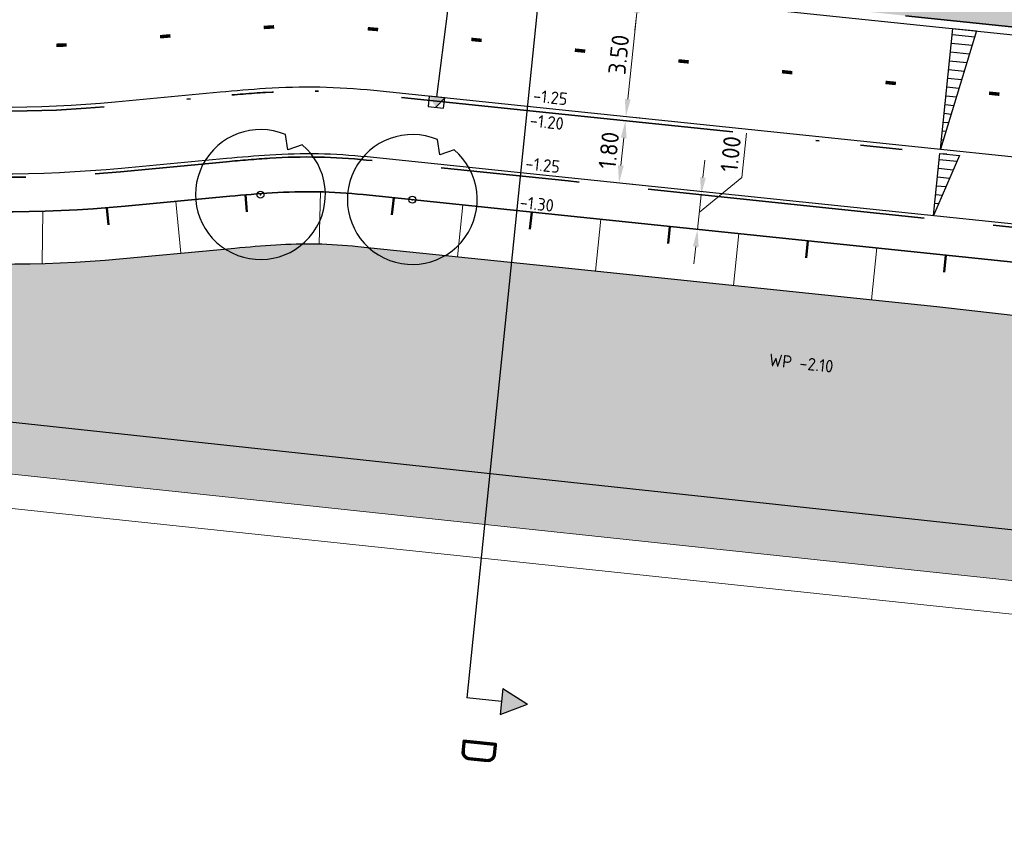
# Model space of a CAD drawing. Header units: metres. Extents: x -1 to 222837, y -2 to 853657.
# Tile 158 of 256: x 111021 to 111049, y 426785 to 426808. Entities that reach past the tile are written whole.
import ezdxf
from ezdxf.enums import TextEntityAlignment as Align

# ---------------------------------------------------------------- set-up
doc = ezdxf.new("R2010")
doc.units = ezdxf.units.M
doc.header["$XCLIPFRAME"] = 0
for name, pattern in [('RI-HWA_KOLKAANSLUITING', [4.3, 2.5, -1.8]), ('VH-AMSTELBAND', [30, 16, -4, 0, -2, 2, -2, 0, -4]), ('VH-OPSLUITBAND_100X200', [16, 8, -2, 4, -2]), ('VH-TROTTOIRBAND_130-150', [15, 5, -2, 2, -2, 2, -2])]:
    doc.linetypes.add(name, pattern=pattern)
doc.layers.add('A- Bestaand water', color=7, linetype='Continuous', true_color=0x5cadff)
for name, color, linetype in [('A-Maatvoering', 30, 'Continuous'), ('N-ONTWERP', 1, 'Continuous'), ('X-REF', 7, 'Continuous')]:
    doc.layers.add(name, color=color, linetype=linetype)
for name, color, linetype, lineweight in [('A-TXT-T25 @ 0.2', 7, 'Continuous', 25), ('B-ALG', 8, 'Continuous', 5), ('B-GRS-WERKGRENS', 4, 'WERKGRENS', 25), ('B-WE-IE-TERREINAFSCHEIDING_KUNSTMATIG_HEKWERK-G', 22, 'IE-TERREINAFSCHEIDING-KUNSTMATIG', 13), ('N-GRN-BOOM', 70, 'Continuous', 25), ('N-GRN-BOOM @ 1', 70, 'Continuous', 25), ('N-WE-GR-BOS-A', 42, 'Continuous', 18), ('N-WE-GW-BERM-G', 90, 'Continuous', 35), ('N-WE-GW-TALUDARCERING_KORT-G', 90, 'Continuous', 50), ('N-WE-GW-TALUDARCERING_LANG-G', 90, 'Continuous', 18), ('N-WE-RI-HWA_KOLK-S', 150, 'Continuous', 25), ('N-WE-VH-KANTOPSLUITING_OPSLUITBAND_100X200-G VOETPAD', 150, 'VH-OPSLUITBAND_100X200', 35), ('N-WE-VH-KANTOPSLUITING_RWSBAND-G', 210, 'VH-TROTTOIRBAND_130-150', 35), ('N-WE-VH-KANTOPSLUITING_VOORKANT OB 100X200', 7, 'Continuous', 25), ('N-WE-VH-KANTOPSLUITING_VOORKANT RIJWIELPADBAND', 7, 'Continuous', 25), ('N-WE-VH-KANTOPSLUITING_VOORKANT RWS-BAND', 7, 'Continuous', 25), ('N-WE-VH-Trottoirband 150x170', 60, 'VH-AMSTELBAND', 35), ('N-WTR-DAMWAND', 140, 'DAMWAND', 25), ('SLD-n-wm_wegmarkering', 7, 'Continuous', 25), ('X-XX-AL-HOOGTELABEL-T25', 7, 'Continuous', 25)]:
    doc.layers.add(name, color=color, linetype=linetype, lineweight=lineweight)
doc.layers.add('N-WE-RI-HWA_KOLKAANSLUITING-G', color=7, linetype='RI-HWA_KOLKAANSLUITING', lineweight=25, true_color=0x0078f0)
doc.styles.add('NLCS-ISO-ANNOTATIEF-T25', font='NLCS-ISO.ttf', dxfattribs={"height": 2.5})
doc.styles.add('NLCS-ISO-M1000-T25', font='NLCS-ISO.ttf')
doc.styles.add('RPS_50', font='isocp.shx', dxfattribs={"height": 5})
doc.linetypes.add('DAMWAND', pattern='A,2.2,-1,[132,ltypeshp.shx,S=0.5,R=0,X=-1,Y=0],3.2', length=6.4)
doc.linetypes.add('IE-TERREINAFSCHEIDING-KUNSTMATIG', pattern='A,4,[82,NLCS.shx,S=0.75,R=90,X=0,Y=0],4,-2', length=10)
doc.linetypes.add('WERKGRENS', pattern='A,2.5,-1,[133,ltypeshp.shx,S=1,R=0,X=-1,Y=0],-1,2.5', length=7)
doc.dimstyles.new('NLCS-ANNOTATIEF-T25-PIJL', dxfattribs={"dimtxt": 2.5, "dimasz": 2.5, "dimexe": 2, "dimexo": 2, "dimgap": 0.7, "dimtad": 1, "dimzin": 0, "dimdsep": 46, "dimtxsty": 'NLCS-ISO-ANNOTATIEF-T25', "dimcen": 0, "dimdle": 2, "dimclrd": 256, "dimclre": 256, "dimclrt": 256, "dimadec": 5, "dimazin": 0, "dimtfac": 1, "dimtofl": 0, "dimtmove": 1, "dimatfit": 0, "dimfxl": 2, "dimfxlon": 1, "dimtfillclr": 254, "dimtolj": 1, "dimtzin": 0, "dimlwd": 18, "dimlwe": 18, "dimarcsym": 0})
picture_1 = doc.add_image_def('image1.ecw', size_in_pixel=(400001, 250001))
picture_2 = doc.add_image_def('image2.ecw', size_in_pixel=(120000, 80000))

# ---------------------------------------------------------------- blocks, each defined once
blk = doc.blocks.new('*U137')
blk.add_hatch(color=256).paths.add_polyline_path([(-14.76, -193.89), (-10.84, -192.4), (-14.38, -190.16)])
for p, q in [((-1.28, -12.58), (-19.55, -191.52)), ((-14.38, -190.16), (-14.76, -193.89)), ((-14.38, -190.16), (-10.84, -192.4)), ((-14.57, -192.02), (-19.55, -191.52)), ((-14.76, -193.89), (-10.84, -192.4))]:
    blk.add_line(p, q)
at = {"color": 4, "style": 'RPS_50'}
blk.add_attdef('NR-LINKS', text='', height=5, rotation=264.1724, dxfattribs=at).set_placement((-0.72, -7.09), align=Align.RIGHT)
blk.add_attdef('NR-RECHTS', (-20.11, -197.01), '', height=5, rotation=264.1724, dxfattribs=at)
blk = doc.blocks.new('*D207')
at = {"layer": 'A-Maatvoering', "linetype": 'Continuous', "lineweight": 18, "transparency": 16777216}
for p, q in [((111039.986, 426810.683), (111040.118, 426811.957)), ((111038.531, 426810.615), (111038.583, 426811.112)), ((111038.428, 426809.62), (111039.986, 426810.683)), ((111038.877, 426810.076), (111038.082, 426810.159)), ((111038.479, 426810.118), (111038.376, 426809.123)), ((111038.774, 426809.082), (111037.978, 426809.164)), ((111038.324, 426808.626), (111038.273, 426808.128))]:
    blk.add_line(p, q, dxfattribs=at)
at = {"layer": 'A-Maatvoering', "transparency": 16777216}
for points in [[(111038.448, 426810.624), (111038.614, 426810.606), (111038.479, 426810.118)], [(111038.242, 426808.634), (111038.407, 426808.617), (111038.376, 426809.123)]]:
    blk.add_solid(points, dxfattribs=at)
at = {"layer": 'Defpoints', "color": 0, "transparency": 16777216}
for p in [(111039.806, 426809.98), (111038.376, 426809.123), (111039.702, 426808.985)]:
    blk.add_point(p, dxfattribs=at)
at = {"layer": 'A-Maatvoering', "transparency": 16777216, "insert": (111039.664, 426811.36), "char_height": 0.5, "attachment_point": 5, "rotation": 84.068, "style": 'NLCS-ISO-ANNOTATIEF-T25'}
blk.add_mtext('\\A1;1.00', dxfattribs=at)
blk = doc.blocks.new('*D208')
at = {"layer": 'A-Maatvoering', "linetype": 'Continuous', "lineweight": 18, "transparency": 16777216}
for p, q in [((111038.774, 426809.082), (111037.978, 426809.164)), ((111038.324, 426808.626), (111038.066, 426806.139)), ((111038.412, 426805.6), (111037.617, 426805.683))]:
    blk.add_line(p, q, dxfattribs=at)
at = {"layer": 'A-Maatvoering', "transparency": 16777216}
for points in [[(111038.242, 426808.634), (111038.407, 426808.617), (111038.376, 426809.123)], [(111037.983, 426806.148), (111038.149, 426806.131), (111038.014, 426805.642)]]:
    blk.add_solid(points, dxfattribs=at)
at = {"layer": 'Defpoints', "color": 0, "transparency": 16777216}
for p in [(111039.926, 426808.962), (111038.014, 426805.642), (111039.564, 426805.481)]:
    blk.add_point(p, dxfattribs=at)
at = {"layer": 'A-Maatvoering', "transparency": 16777216, "insert": (111037.807, 426807.423), "char_height": 0.5, "attachment_point": 5, "rotation": 84.068, "style": 'NLCS-ISO-ANNOTATIEF-T25'}
blk.add_mtext('\\A1;3.50', dxfattribs=at)
blk = doc.blocks.new('*D209')
at = {"layer": 'A-Maatvoering', "linetype": 'Continuous', "lineweight": 18, "transparency": 16777216}
for p, q in [((111038.4, 426805.481), (111037.604, 426805.564)), ((111037.95, 426805.025), (111037.868, 426804.229)), ((111038.214, 426803.691), (111037.418, 426803.773))]:
    blk.add_line(p, q, dxfattribs=at)
at = {"layer": 'A-Maatvoering', "transparency": 16777216}
for points in [[(111037.867, 426805.034), (111038.033, 426805.016), (111038.002, 426805.522)], [(111037.785, 426804.238), (111037.951, 426804.221), (111037.816, 426803.732)]]:
    blk.add_solid(points, dxfattribs=at)
at = {"layer": 'Defpoints', "color": 0, "transparency": 16777216}
for p in [(111039.016, 426805.417), (111037.816, 426803.732), (111038.83, 426803.627)]:
    blk.add_point(p, dxfattribs=at)
at = {"layer": 'A-Maatvoering', "transparency": 16777216, "insert": (111037.521, 426804.668), "char_height": 0.5, "attachment_point": 5, "rotation": 84.068, "style": 'NLCS-ISO-ANNOTATIEF-T25'}
blk.add_mtext('\\A1;1.80', dxfattribs=at)
blk = doc.blocks.new('*D210')
at = {"layer": 'A-Maatvoering', "linetype": 'Continuous', "lineweight": 18, "transparency": 16777216}
for p, q in [((111041.355, 426803.884), (111041.487, 426805.158)), ((111040.233, 426803.883), (111040.285, 426804.38)), ((111040.13, 426802.888), (111041.355, 426803.884)), ((111039.784, 426803.427), (111040.58, 426803.344)), ((111040.182, 426803.386), (111040.078, 426802.391)), ((111039.681, 426802.432), (111040.476, 426802.35)), ((111040.027, 426801.894), (111039.975, 426801.396))]:
    blk.add_line(p, q, dxfattribs=at)
at = {"layer": 'A-Maatvoering', "transparency": 16777216}
for points in [[(111040.151, 426803.892), (111040.316, 426803.874), (111040.182, 426803.386)], [(111039.944, 426801.902), (111040.11, 426801.885), (111040.078, 426802.391)]]:
    blk.add_solid(points, dxfattribs=at)
at = {"layer": 'Defpoints', "color": 0, "transparency": 16777216}
for p in [(111038.819, 426803.527, 0.01), (111038.716, 426802.533), (111040.078, 426802.391)]:
    blk.add_point(p, dxfattribs=at)
at = {"layer": 'A-Maatvoering', "transparency": 16777216, "insert": (111041.033, 426804.561), "char_height": 0.5, "attachment_point": 5, "rotation": 84.068, "style": 'NLCS-ISO-ANNOTATIEF-T25'}
blk.add_mtext('\\A1;1.00', dxfattribs=at)
blk = doc.blocks.new('30')
at = {"layer": 'SLD-n-wm_wegmarkering'}
blk.add_solid([(-0.15, -0.05), (-0.15, 0.05), (0.15, -0.05), (0.15, 0.05)], dxfattribs=at)
blk = doc.blocks.new('*U338')
at = {"layer": 'SLD-n-wm_wegmarkering'}
blk.add_blockref('30', (0.15, 0), dxfattribs=at)
blk = doc.blocks.new('*U339')
at = {"layer": 'SLD-n-wm_wegmarkering', "color": 0, "linetype": 'ByBlock', "lineweight": -2, "transparency": 16777216}
for p, rotation in [((111027.578, 426808.206), 3.573752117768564), ((111030.575, 426808.171), 355.0854884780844), ((111024.59, 426807.938), 5.16323952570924), ((111033.559, 426807.864), 354.068021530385), ((111021.6, 426807.694), 1.345498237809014), ((111036.543, 426807.554), 354.068021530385), ((111039.527, 426807.244), 354.068021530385), ((111042.511, 426806.934), 354.068021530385), ((111045.495, 426806.624), 354.068021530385), ((111048.479, 426806.314), 354.068021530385)]:
    blk.add_blockref('*U338', p, dxfattribs=dict(at, rotation=rotation))
blk = doc.blocks.new('TK in rijwielpadband')
at = {"layer": 'N-WE-RI-HWA_KOLK-S'}
blk.add_hatch(color=256, dxfattribs=at).paths.add_polyline_path([(2.25, 1.5), (0, 1.5), (1.125, 0)])
blk.add_line((1.125, 0), (2.25, 1.5), dxfattribs=at)
at = {"layer": 'N-WE-RI-HWA_KOLK-S', "flags": 128}
blk.add_lwpolyline([(0, 0), (2.25, 0), (2.25, 1.5), (0, 1.5)], close=True, dxfattribs=at)
blk = doc.blocks.new('*U2079')
at = {"flags": 128}
blk.add_lwpolyline([(4.82, 5.74), (3.15, 5.17), (2.89, 6.92, 13.158116)], format="xyb", close=True, dxfattribs=at)
blk.add_circle((0, 0), 0.4)
blk.add_point((0, 0))
blk = doc.blocks.new('*U2712')
at = {"layer": 'N-GRN-BOOM @ 1', "xscale": 0.25, "yscale": 0.25, "zscale": 0.25}
blk.add_blockref('*U2079', (111027.484, 426803.389), dxfattribs=at)
blk = doc.blocks.new('*U2713')
at = {"layer": 'N-GRN-BOOM @ 1', "xscale": 0.25, "yscale": 0.25, "zscale": 0.25}
blk.add_blockref('*U2079', (111031.86, 426803.246), dxfattribs=at)

msp = doc.modelspace()

# ---------------------------------------------------------------- hatches: boundary and pattern name
at = {"layer": 'A- Bestaand water', "transparency": 33554559}
h = msp.add_hatch(color=256, dxfattribs=at)
edge = h.paths.add_edge_path()
edge.add_arc((111020.0657, 426841.5353), 40.1438, 255.29873, 272.3091)
edge.add_arc((111021.3241, 426819.4406), 18.02, 271.14156, 275.37795)
edge.add_line((111023.013, 426801.4999), (111026.7435, 426801.8511))
edge.add_arc((111030.6781, 426760.0559), 41.98, 93.76434, 95.37795, ccw=False)
edge.add_arc((111028.8398, 426787.9955), 13.98, 84.06802, 93.76434, ccw=False)
edge.add_line((111030.2846, 426801.9006), (111036.0882, 426801.2976))
edge.add_line((111036.0882, 426801.2976), (111046.9715, 426800.1668))
edge.add_line((111046.9715, 426800.1668), (111076.8882, 426796.7578))
edge.add_line((111076.8882, 426796.7578), (111076.8881, 426796.7567))
edge.add_line((111076.8881, 426796.7567), (111081.8747, 426796.2386))
edge.add_arc((111075.2419, 426732.4022), 64.18, 76.898231, 84.068022, ccw=False)
edge.add_arc((111076.7153, 426738.733), 57.68, 64.346362, 76.898231, ccw=False)
edge.add_line((111101.6867, 426790.7274), (111103.0434, 426790.0564))
edge.add_arc((111097.8688, 426779.5872), 11.6782, 43.70064, 63.69829, ccw=False)
edge.add_line((111106.3117, 426787.6556), (111107.1883, 426786.7383))
edge.add_arc((111124.7104, 426800.949), 22.5604, 219.04263, 221.50017)
edge.add_line((111107.8137, 426786), (111104.969, 426786.324))
edge.add_line((111104.969, 426786.324), (111103.361, 426786.502))
edge.add_line((111103.361, 426786.502), (111084.8528, 426788.4754))
edge.add_line((111084.8528, 426788.4754), (110987.746, 426798.804))
edge.add_line((110987.746, 426798.804), (110979.735, 426799.651))
edge.add_line((110979.735, 426799.651), (110974.0208, 426800.3153))
edge.add_arc((110995.2284, 426759.3156), 46.16, 94.97, 117.35081, ccw=False)
edge.add_arc((110995.2284, 426759.3156), 46.16, 89.88631, 94.97, ccw=False)
edge.add_arc((110993.4755, 426753.3481), 52.16, 78.35458, 87.97353, ccw=False)
edge.add_arc((111448.3256, 428290.7392), 1551.2973, 253.3563015, 253.5591269)
edge.add_arc((111014.4254, 426820.7064), 18.5661, 253.87371, 255.82256)
at = {"layer": 'N-ONTWERP'}
h = msp.add_hatch(dxfattribs=at)
h.set_pattern_fill('LINE', color=256, scale=0.08, angle=174.06802)
h.set_pattern_definition([(174.06802, (111101.16093, 426904.8259), (-0.0262503, -0.2526399), [])])
h.paths.add_polyline_path([(111047.4384, 426808.1814), (111048.1167, 426808.111), (111047.0766, 426804.7002)])
h = msp.add_hatch(dxfattribs=at)
h.set_pattern_fill('LINE', color=256, scale=0.08, angle=174.06802)
h.set_pattern_definition([(174.06802, (111100.7868, 426901.22527), (-0.0262503, -0.2526399), [])])
h.paths.add_polyline_path([(111047.0642, 426804.5808), (111047.6256, 426804.5225), (111046.8782, 426802.7905)])
at = {"layer": 'N-WE-GR-BOS-A', "transparency": 33554559}
h = msp.add_hatch(dxfattribs=at)
h.set_pattern_fill('AGR-BOSPLANTSOEN', color=102, scale=0.2, style=0, pattern_type=2)
h.set_pattern_definition([(0, (-0.75, 0), (0.2, 0.2), [0.24, -0.16]), (90, (-0.63, -0.08), (-0.8, 5e-17), [0.16, -0.24]), (90, (-0.43, 0.12), (-0.8, 5e-17), [0.16, -0.24]), (90, (-0.23, -0.04), (-0.8, 5e-17), [0.08, -0.32]), (90, (-0.03, 0.16), (-0.8, 5e-17), [0.08, -0.32])])
h.paths.add_polyline_path([(111020.7353, 426811.7402), (111020.5512, 426809.9534, 0.3990899), (111020.8167, 426809.6738, 0.0364594), (111022.2407, 426809.7036), (111025.9712, 426810.0548, -0.0534087), (111031.1362, 426810.0965), (111036.0653, 426809.5843), (111082.7573, 426804.7328, -0.0312943), (111091.7261, 426803.2293, -0.0557092), (111105.5948, 426798.3238), (111106.8665, 426797.6925, -0.0911794), (111112.7213, 426793.3092), (111113.7836, 426792.1604), (111114.8651, 426793.5432, 0.0395051), (111105.7696, 426798.8614, 0.0554199), (111091.8531, 426803.7747, 0.0312943), (111082.8152, 426805.2898), (111036.1239, 426810.1413)])

# ---------------------------------------------------------------- linework, layer by layer
at = {"layer": 'B-ALG'}
msp.add_lwpolyline([(110987.746, 426798.804), (111084.8528, 426788.4754), (111103.361, 426786.502), (111104.969, 426786.324), (111110, 426785.751), (111111.2971, 426785.5719), (111112.5411, 426785.1635), (111113.692, 426784.539), (111114.5938, 426783.8305), (111115.3732, 426782.9892), (111116.011, 426782.036), (111118.612, 426776.56), (111122.572, 426768.102), (111126.642, 426759.461), (111133.422, 426744.946), (111137.911, 426735.261), (111141.6133, 426727.4696)], dxfattribs=at)
at = {"layer": 'B-GRS-WERKGRENS', "flags": 128}
msp.add_lwpolyline([(110696.0424, 426984.6552), (110683.8611, 426993.0575), (110681.5434, 426989.648), (110647.8047, 426943.6556), (110640.0829, 426933.4366), (110631.1128, 426920.9005, 0.1052077), (110625.3199, 426903.2705), (110623.1195, 426903.1135), (110622.8302, 426899.1404), (110622.8257, 426889.069), (110624.314, 426881.9131), (110619.9478, 426879.8593), (110610.3848, 426873.2075), (110605.3942, 426863.2003), (110609.4478, 426861.4866), (110615.1856, 426858.5041), (110624.3283, 426850.7908), (110624.9802, 426851.6022), (110633.8741, 426844.4563), (110643.0504, 426836.1435), (110655.3674, 426823.3669), (110656.8702, 426821.845), (110655.5569, 426820.1319), (110651.9971, 426815.8251), (110661.0857, 426808.031), (110673.7143, 426797.8916), (110678.9933, 426800.935), (110682.0087, 426797.6368), (110681.3441, 426795.8887), (110682.3406, 426793.9995), (110688.6092, 426792.8127), (110694.4162, 426788.3905), (110707.3498, 426779.7534), (110715.9972, 426773.9651), (110732.7151, 426767.339), (110745.7247, 426763.2028), (110771.1914, 426758.373, 0.0609615), (110771.6742, 426758.3185), (110776.6174, 426758.3652, 0.2032449), (110778.0492, 426758.9882), (110779.3918, 426760.4028), (110780.9873, 426760.4434), (110817.1705, 426756.6066), (110816.6589, 426751.3461), (110815.9469, 426746.519), (110856.8361, 426742.5539), (110868.464, 426743.0015), (110903.6966, 426739.1644), (110904.3848, 426743.7349), (110908.755, 426743.0671), (110933.5332, 426740.8075), (110948.0408, 426738.8473), (110947.4256, 426740.8728), (110946.1413, 426744.2355), (110945.7955, 426745.6803), (110945.6322, 426748.1471), (110946.284, 426749.2657), (110950.55, 426751.1074), (110955.1425, 426754.8833), (110957.03, 426770.6443, -0.1858071), (110962.3439, 426783.753), (110989.6664, 426800.1273), (111094.2752, 426788.8928), (111096.9393, 426786.2536), (111113.387, 426770.3931), (111118.0944, 426765.9923), (111122.4936, 426760.6996), (111125.9314, 426762.8446), (111132.5526, 426748.3003), (111130.756, 426746.1019), (111135.8274, 426730.5828), (111138.6736, 426726.3465), (111145.5036, 426725.3036), (111154.9471, 426706.8249), (111165.7603, 426690.152), (111168.851, 426684.8194, -0.4623624), (111168.5963, 426684.1014), (111167.0071, 426683.4965, 0.420484), (111166.7216, 426682.8413), (111168.1987, 426679.1971, 0.4081062), (111168.8402, 426678.9177), (111171.0563, 426679.7624, -0.3865109), (111171.6824, 426679.5171), (111181.5181, 426659.6501, -0.0508334), (111182.4436, 426652.4704), (111182.0314, 426643.923, 0.1424738), (111183.8712, 426635.0932), (111183.4465, 426634.9245, 0.4355486), (111183.181, 426634.2421), (111186.4656, 426627.4501, 0.391009), (111187.0968, 426627.2017), (111187.7695, 426627.4631, -0.6217047), (111188.6778, 426626.8695), (111191.3536, 426623.2086), (111193.4941, 426621.7053, 0.0312453), (111201.9852, 426616.7325), (111203.0999, 426614.7511), (111204.682, 426609.1244), (111214.9386, 426601.3343), (111217.1204, 426598.7395), (111225.8995, 426589.0359), (111234.1322, 426582.7269), (111239.4891, 426579.6722), (111245.6835, 426577.3486), (111253.4749, 426571.9169), (111263.6, 426564.0526), (111282.5854, 426548.9024), (111301.6692, 426532.7467, 0.3053725), (111302.2245, 426532.6856), (111306.0353, 426534.6841, -0.2980823), (111306.5802, 426534.6315), (111324.4609, 426520.2968), (111328.5947, 426517.3176), (111334.5617, 426512.1897), (111347.6676, 426496.9046), (111348.8032, 426495.5161), (111350.8304, 426490.6816), (111350.3674, 426489.5288), (111350.1567, 426488.113), (111358.3017, 426484.7489), (111354.8474, 426480.6644), (111368.3123, 426468.1831), (111377.3553, 426476.996, 0.1363374), (111383.9435, 426482.7516), (111385.2075, 426486.335, 0.1290898), (111392.5323, 426491.085), (111402.9598, 426500.6813), (111414.8163, 426512.1936), (111417.8476, 426515.9853), (111419.2589, 426514.9338), (111421.3759, 426518.0123), (111420.2224, 426518.9196), (111422.81, 426522.1924), (111426.863, 426530.0682, 0.0350706), (111434.8335, 426544.8206), (111439.2413, 426554.0134, -0.0523081), (111448.8827, 426568.1194, -0.040521), (111456.7487, 426576.4924, -0.0466952), (111473.4248, 426590.6198), (111485.5951, 426597.7662, -0.0126767), (111492.9285, 426600.958), (111508.0649, 426606.5204, 0.4105065), (111508.3639, 426607.1562), (111505.5678, 426615.0734, 0.4168207), (111504.9257, 426615.3769, 0.0905865), (111453.5553, 426585.3427, 0.0753554), (111438.7111, 426569.8858), (111431.5958, 426575.2906), (111449.9864, 426597.6332, -0.0167918), (111466.0879, 426610.5482, -0.0557367), (111491.1449, 426625.909), (111496.7623, 426628.282), (111500.0134, 426627.408), (111496.8382, 426635.2441, 0.4365131), (111496.1526, 426635.5043), (111483.8851, 426629.4186), (111469.1011, 426620.6492), (111459.7603, 426613.6987), (111449.6345, 426605.6254), (111441.1156, 426596.9369), (111429.1984, 426582.1603), (111431.0516, 426580.4575), (111406.3855, 426549.5491), (111397.0353, 426537.6586), (111395.2825, 426538.9636), (111392.9955, 426535.9501), (111394.7182, 426534.652), (111385.0563, 426522.0908), (111383.9989, 426523.6376), (111382.3412, 426528.1461), (111377.4375, 426522.2271), (111374.2352, 426518.6692), (111371.5931, 426517.349), (111368.7588, 426516.8835, -0.1652702), (111368.4414, 426516.9363), (111351.2649, 426526.1508), (111324.3951, 426546.666, -0.3657024), (111324.2558, 426547.2959), (111327.3573, 426553.7283), (111318.6307, 426557.5297), (111316.993, 426553.8053, -0.292044), (111316.5453, 426553.5067), (111315.0912, 426553.4777, -0.1776704), (111314.7655, 426553.5899), (111310.1408, 426557.3558), (111311.2887, 426558.5858), (111304.2587, 426562.7405), (111301.5045, 426560.4492), (111295.9509, 426564.4743), (111281.0543, 426575.6912), (111258.9288, 426592.957), (111249.3591, 426601.8548, -0.343865), (111248.8513, 426603.8594), (111251.0811, 426609.1697), (111244.5637, 426612.1342), (111243.3013, 426609.3809, -0.38751), (111240.247, 426608.7097), (111235.9586, 426611.3734), (111222.8523, 426621.7349, -0.1019607), (111210.3565, 426637.5663), (111200.0165, 426658.1073), (111201.4139, 426658.6408), (111199.3001, 426663.2598), (111197.9906, 426662.7333), (111191.4076, 426676.6319), (111174.4849, 426716.3816), (111175.4097, 426716.7231), (111171.0205, 426729.4174), (111175.0412, 426731.185), (111170.1325, 426742.3426), (111166.2238, 426740.4392, -0.410464), (111165.5682, 426740.6918), (111138.6135, 426800.3934), (111133.3697, 426808.996), (111125.2446, 426812.7715), (111122.0804, 426814.7113), (111120.4075, 426811.7274), (111112.4651, 426815.0539), (111113.977, 426818.0228), (111102.5934, 426823.5257), (111102.2145, 426825.6444), (111101.5386, 426826.104), (111098.4509, 426820.0386), (111098.1228, 426816.7559, -0.4783147), (111097.1304, 426815.9869), (111079.7528, 426814.8965), (111037.4827, 426818.9619), (111036.1483, 426820.676), (111025.3219, 426821.8651, -0.5882687), (111024.7204, 426822.5699), (111025.1154, 426826.7463), (111011.1397, 426828.3732), (111010.5098, 426823.377), (110975.0569, 426827.1641, -0.4227405), (110973.7842, 426826.145), (110972.2564, 426826.4378), (110959.5596, 426833.3734), (110958.1603, 426830.409), (110957.3954, 426829.099), (110954.2397, 426830.6759, 0.4177603), (110954.0263, 426831.7812), (110953.0451, 426832.2923), (110947.7288, 426821.8867, 0.3948319), (110948.0794, 426820.5624), (110946.5009, 426817.2404, 0.3462481), (110946.8876, 426815.8708), (110948.0794, 426815.2823), (110932.6313, 426785.3128), (110928.0532, 426787.6811), (110926.0816, 426783.9946), (110917.98, 426788.1352), (110915.9109, 426784.42), (110924.7467, 426780.0296), (110923.0733, 426776.8554, -0.3567778), (110920.2972, 426775.4672), (110916.1875, 426776.0072), (110915.9141, 426771.5714), (110913.7365, 426768.8555), (110905.8767, 426769.8295), (110900.4014, 426769.4949), (110863.1263, 426773.5086), (110863.2476, 426775.3474), (110848.047, 426776.8987), (110848.3121, 426779.5808), (110834.4844, 426781.2506), (110832.1514, 426778.2107), (110815.8574, 426780.0038), (110815.8584, 426779.1503), (110801.2397, 426780.3392), (110782.6093, 426782.222), (110759.4143, 426784.7077), (110754.5988, 426785.9779), (110742.745, 426787.1149, -0.0827147), (110722.469, 426795.3305), (110715.9744, 426799.6762), (110697.6211, 426814.5447), (110698.7305, 426815.8539), (110693.1992, 426820.2996), (110694.4011, 426821.1956), (110690.4312, 426824.4068), (110689.2759, 426823.1938), (110680.9801, 426829.6825), (110667.8024, 426840.4947), (110648.298, 426856.8491), (110644.9707, 426860.4465), (110640.9767, 426865.7977, -0.1510224), (110633.0251, 426899.4367), (110633.3008, 426902.589), (110632.0835, 426902.7381, -0.0338708), (110634.6762, 426913.6872, -0.0642324), (110643.7421, 426928.4733), (110681.0035, 426978.4881), (110692.6868, 426980.9045)], format="xyb", close=True, dxfattribs=at)
at = {"layer": 'B-WE-IE-TERREINAFSCHEIDING_KUNSTMATIG_HEKWERK-G', "elevation": -1.847, "flags": 128}
msp.add_lwpolyline([(110985.2307, 426798.0571), (111099.4128, 426785.9923)], dxfattribs=at)
at = {"layer": 'N-ONTWERP', "flags": 128}
for points in [[(111047.0766, 426804.7002), (111047.4384, 426808.1814)], [(111047.4384, 426808.1814), (111048.1167, 426808.111), (111047.0766, 426804.7002)], [(111046.8782, 426802.7905), (111047.0642, 426804.5808)], [(111047.0642, 426804.5808), (111047.6256, 426804.5225), (111046.8782, 426802.7905)]]:
    msp.add_lwpolyline(points, dxfattribs=at)
at = {"layer": 'N-WE-GW-BERM-G', "flags": 128}
msp.add_lwpolyline([(111008.9907, 426804.5281, 0.0973574), (111023.5842, 426803.0603), (111026.6029, 426803.3445, -0.0070408), (111027.8235, 426803.4421, -0.0423334), (111030.4396, 426803.3926), (111036.2432, 426802.7896), (111077.1789, 426798.5362), (111082.0607, 426798.0289, -0.0312943), (111090.1983, 426796.6647, -0.0548669), (111102.4754, 426792.3454), (111103.8464, 426791.6673, -0.0873621), (111107.6132, 426788.8989), (111108.5669, 426787.9009, 0.0360859), (111112.469, 426784.3669), (111113.4682, 426783.5854), (111115.1894, 426782.2391, -0.0049809), (111118.4892, 426779.6046), (111119.7459, 426778.6446), (111120.1465, 426778.3592, -0.0934977), (111128.7466, 426769.4086, -0.0362088), (111132.921, 426761.8857), (111135.0649, 426757.2623, -0.0249223), (111136.3157, 426754.1701)], format="xyb", dxfattribs=at)
at = {"layer": 'N-WE-GW-TALUDARCERING_KORT-G'}
for p, q in [((111027.0931, 426802.8911), (111027.0518, 426803.3844)), ((111031.2707, 426802.8086), (111031.3219, 426803.3009)), ((111023.1002, 426802.5175), (111023.0538, 426803.0104)), ((111035.2493, 426802.3952), (111035.3005, 426802.8875)), ((111039.2279, 426801.9818), (111039.279, 426802.4741)), ((111043.2065, 426801.5684), (111043.2576, 426802.0607)), ((111047.185, 426801.1546), (111047.2362, 426801.6473))]:
    msp.add_line(p, q, dxfattribs=at)
at = {"layer": 'N-WE-GW-TALUDARCERING_LANG-G'}
for p, q in [((111029.1742, 426801.9715), (111029.21, 426803.471)), ((111025.1855, 426801.7044), (111025.045, 426803.1978)), ((111033.1562, 426801.6022), (111033.3112, 426803.0942)), ((111021.1976, 426801.421), (111021.2082, 426802.921)), ((111037.1347, 426801.1889), (111037.2898, 426802.6808)), ((111041.1133, 426800.7755), (111041.2683, 426802.2674)), ((111045.0919, 426800.3621), (111045.2469, 426801.854))]:
    msp.add_line(p, q, dxfattribs=at)
at = {"layer": 'N-WE-RI-HWA_KOLKAANSLUITING-G', "flags": 128}
msp.add_lwpolyline([(111032.5677, 426806.2075), (111033.199, 426811.2044)], dxfattribs=at)
at = {"layer": 'N-WE-VH-KANTOPSLUITING_OPSLUITBAND_100X200-G VOETPAD', "flags": 128}
msp.add_lwpolyline([(110954.017, 426781.3754), (110956.0339, 426785.6554, -0.124258), (110966.4353, 426798.319, -0.1381634), (110991.0284, 426807.6133, -0.0223855), (110995.3634, 426807.7954, -0.0684551), (111009.9941, 426805.2635, 0.0027338), (111010.1632, 426805.216, 0.0908401), (111023.4539, 426804.0525), (111026.5092, 426804.3401, -0.0070408), (111027.7579, 426804.4399, -0.0423334), (111030.543, 426804.3872), (111036.3465, 426803.7842), (111082.1641, 426799.0236, -0.0312943), (111090.425, 426797.6387, -0.0548905), (111102.9136, 426793.2443), (111104.2898, 426792.5637, -0.0873621), (111108.3362, 426789.5898), (111109.2899, 426788.5918, 0.0360859), (111113.0852, 426785.1546), (111114.0843, 426784.373), (111115.7703, 426783.0542), (111119.6694, 426779.9535, 0.013242), (111120.326, 426779.4591), (111120.7266, 426779.1738, -0.0934977), (111129.5836, 426769.9558, -0.0362088), (111133.8282, 426762.3064), (111135.9722, 426757.683, -0.0249223), (111137.2603, 426754.4985), (111144.9884, 426732.2657, 0.0120121), (111145.7558, 426730.218), (111146.1249, 426729.3008, 0.0129063), (111146.443, 426728.5656), (111147.9195, 426725.3815), (111148.4665, 426724.2021), (111149.8895, 426721.1333), (111151.4124, 426717.8493), (111152.9309, 426714.5746, 0.0325354), (111159.4987, 426702.531), (111169.0215, 426687.486, -0.0325354), (111174.9022, 426676.7024), (111179.0899, 426667.6717), (111182.6916, 426659.9047, -0.104453), (111184.0329, 426654.0724), (111184.2625, 426641.2478, 0.104453), (111185.7002, 426634.9965), (111185.9077, 426634.5491)], format="xyb", dxfattribs=at)
at = {"layer": 'N-WE-VH-KANTOPSLUITING_RWSBAND-G', "flags": 128}
msp.add_lwpolyline([(111082.8152, 426805.2898), (111036.1239, 426810.1413), (111020.7353, 426811.7402), (111020.5512, 426809.9534, 0.3990899), (111020.8167, 426809.6738, 0.0364594), (111022.2407, 426809.7036), (111025.9712, 426810.0548, -0.0534087), (111031.1362, 426810.0965), (111036.0653, 426809.5843), (111082.7573, 426804.7328, -0.0312943), (111091.7261, 426803.2293, -0.0557132), (111105.5957, 426798.3234), (111106.8665, 426797.6925, -0.0911794), (111112.7213, 426793.3092), (111113.5442, 426792.4193, 0.4621214), (111114.0008, 426792.4381), (111114.8651, 426793.5432, 0.0395051), (111105.7696, 426798.8614, 0.0554199), (111091.8531, 426803.7747, 0.0312943)], format="xyb", close=True, dxfattribs=at)
at = {"layer": 'N-WE-VH-KANTOPSLUITING_VOORKANT OB 100X200', "flags": 128}
msp.add_lwpolyline([(111009.3098, 426805.5808, 0.0973574), (111023.4811, 426804.1555), (111026.4998, 426804.4396, -0.0070408), (111027.7513, 426804.5397, -0.0423334), (111030.5533, 426804.4867), (111036.3569, 426803.8837), (111082.1744, 426799.123, -0.0312943), (111090.4476, 426797.7361, -0.0550161), (111102.9843, 426793.3213), (111104.3341, 426792.6533, -0.0873621), (111108.4085, 426789.6589), (111109.3622, 426788.6609, 0.0360859), (111113.1468, 426785.2334), (111114.1459, 426784.4518), (111115.8326, 426783.1325), (111119.7317, 426780.0317, 0.013242), (111120.384, 426779.5405), (111120.7846, 426779.2552, -0.0934977), (111129.6673, 426770.0105, -0.0362088), (111133.9189, 426762.3484), (111136.0629, 426757.725, -0.0249223), (111137.3547, 426754.5313)], format="xyb", dxfattribs=at)
at = {"layer": 'N-WE-VH-KANTOPSLUITING_VOORKANT RIJWIELPADBAND', "flags": 128}
msp.add_lwpolyline([(111009.8668, 426807.4182, 0.0973574), (111023.3011, 426806.067), (111026.3199, 426806.3512, -0.0070408), (111027.6252, 426806.4556, -0.0423334), (111030.7517, 426806.3964), (111036.5553, 426805.7934), (111082.3728, 426801.0328, -0.0312943), (111090.8829, 426799.6061, -0.0549838), (111103.8096, 426795.0549), (111105.1857, 426794.3742, -0.0873621), (111109.7965, 426790.9854), (111110.7503, 426789.9874, 0.0360859), (111114.3297, 426786.7457), (111115.3289, 426785.9641), (111117.0277, 426784.6352), (111120.9268, 426781.5344, 0.013242), (111121.4979, 426781.1044), (111121.8985, 426780.8191, -0.0934977), (111131.2744, 426771.0611, -0.0362088), (111135.6607, 426763.1562), (111137.8047, 426758.5328, -0.0249223), (111139.1683, 426755.1617)], format="xyb", dxfattribs=at)
at = {"layer": 'N-WE-VH-KANTOPSLUITING_VOORKANT RWS-BAND', "flags": 128}
msp.add_lwpolyline([(111025.9918, 426809.8358, -0.0070408), (111027.3955, 426809.948, -0.0423334), (111031.1135, 426809.8777), (111036.3807, 426809.3304), (111082.7346, 426804.514, -0.0312943), (111091.6763, 426803.015, -0.0557053), (111105.4979, 426798.1263), (111106.7379, 426797.5111, -0.0873621), (111112.3269, 426793.4035), (111113.417, 426792.2629, 0.4571471), (111114.1723, 426792.3003), (111115.1815, 426793.5906, 0.0403744), (111105.8653, 426799.0594, 0.0554199), (111091.9029, 426803.989, 0.0312943), (111082.8379, 426805.5087), (111035.1623, 426810.4624), (111020.5393, 426811.9818), (111020.3339, 426810.0051, 0.4294155), (111020.8052, 426809.4541, 0.0364594), (111022.2614, 426809.4846)], format="xyb", close=True, dxfattribs=at)
at = {"layer": 'N-WE-VH-Trottoirband 150x170', "ltscale": 0.6, "flags": 128}
msp.add_lwpolyline([(110952.2983, 426782.1853), (110954.3152, 426786.4653, -0.124258), (110965.3068, 426799.8476, -0.1381634), (110990.8638, 426809.5061, -0.022536), (110995.399, 426809.6953, -0.0651472), (111009.832, 426807.3034, 0.0973574), (111023.3124, 426805.9475), (111026.3311, 426806.2317, -0.0070408), (111027.6331, 426806.3358, -0.0423334), (111030.7393, 426806.2771), (111036.5429, 426805.674), (111082.3604, 426800.9134, -0.0312943), (111090.8557, 426799.4892, -0.0549784), (111103.7564, 426794.9473), (111105.1324, 426794.2666, -0.0873621), (111109.7098, 426790.9025), (111110.6635, 426789.9045, 0.0360859), (111114.2558, 426786.6511), (111115.2549, 426785.8696), (111116.953, 426784.5413), (111120.8521, 426781.4405, 0.013242), (111121.4283, 426781.0066), (111121.8289, 426780.7213, -0.0934977), (111131.1739, 426770.9954, -0.0362088), (111135.5519, 426763.1057), (111137.6958, 426758.4823, -0.0249223), (111139.0549, 426755.1223), (111146.783, 426732.8896, 0.0120121), (111147.5184, 426730.9273), (111147.8875, 426730.0101, 0.0129063), (111148.1667, 426729.3649), (111149.6432, 426726.1808), (111150.1901, 426725.0014), (111151.6132, 426721.9327), (111153.1866, 426718.5397), (111154.6546, 426715.3739, 0.0085184), (111156.1942, 426712.1968)], format="xyb", dxfattribs=at)
at = {"layer": 'N-WTR-DAMWAND', "flags": 128}
msp.add_lwpolyline([(110954.9154, 426771.8575), (110955.6912, 426778.7387, -0.082001), (110956.2253, 426780.6192), (110958.1326, 426784.6664, -0.124258), (110967.8131, 426796.4525, -0.1381634), (110991.2294, 426805.302, -0.0221854), (110995.32, 426805.4755, -0.0419952), (111004.0043, 426804.4344, 0.000885), (111009.2685, 426802.8708, 0.0866665), (111023.013, 426801.4999), (111026.7435, 426801.8511, -0.0070408), (111027.922, 426801.9453, -0.0423334), (111030.2846, 426801.9006), (111036.0882, 426801.2976), (111046.9715, 426800.1668), (111076.9929, 426796.7458), (111081.8747, 426796.2386, -0.0312943), (111089.7903, 426794.9116, -0.0548227), (111101.6867, 426790.7274), (111103.0485, 426790.0539, -0.0873621), (111106.3119, 426787.6553), (111107.1883, 426786.7383, 0.0628428), (111111.2676, 426782.831), (111112.2668, 426782.0494), (111113.988, 426780.7031, -0.0050172), (111117.2811, 426778.0736), (111118.588, 426777.0752, -0.0539134), (111126.6373, 426768.0298, -0.0362088), (111130.6348, 426760.8255), (111132.7788, 426756.2022, -0.0195201), (111133.709, 426753.9719), (111135.5646, 426750.0262), (111142.0886, 426731.2578, 0.0120121), (111142.9078, 426729.0719), (111143.2768, 426728.1547, 0.0126475), (111143.6498, 426727.2916), (111143.6998, 426727.1784)], format="xyb", dxfattribs=at)

# ---------------------------------------------------------------- block references
at = {"layer": 'A-TXT-T25 @ 0.2'}
ref = msp.add_blockref('*U137', (111037.3425, 426827.1976), dxfattribs=dict(at, xscale=0.2, yscale=0.2, zscale=0.2))
ref.add_attrib('NR-RECHTS', 'D', (111033.321, 426787.7951), dxfattribs={"layer": '0', "color": 4, "height": 1, "rotation": 264.1724, "style": 'RPS_50'})
at = {"layer": 'N-GRN-BOOM'}
for name in ['*U2712', '*U2713']:
    msp.add_blockref(name, (0, 0), dxfattribs=at)
at = {"layer": 'N-WE-RI-HWA_KOLK-S', "color": 1, "xscale": 0.2, "yscale": 0.2, "zscale": 0.2, "rotation": 353.8091462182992}
msp.add_blockref('TK in rijwielpadband', (111032.3117, 426805.9335), dxfattribs=at)
at = {"layer": 'SLD-n-wm_wegmarkering'}
msp.add_blockref('*U339', (0, 0), dxfattribs=at)

# ---------------------------------------------------------------- texts
at = {"layer": 'X-XX-AL-HOOGTELABEL-T25', "char_height": 0.36, "attachment_point": 1, "style": 'NLCS-ISO-M1000-T25'}
for s, insert, rotation in [('\\pt0.72;-1.25', (111035.3624, 426806.4273), 353.76163), ('\\pt0.72;-1.20', (111035.2686, 426805.7154), 353.76163), ('\\pt0.72;-1.25', (111035.1452, 426804.4753), 353.76163), ('\\pt0.72;-1.30', (111034.9767, 426803.3566), 353.76163), ('\\pt0.72;WP -2.10', (111042.1591, 426798.8162), 353.87665)]:
    msp.add_mtext_dynamic_manual_height_columns(s, width=2.935624, gutter_width=2.5, heights=[0], dxfattribs=dict(at, insert=insert, rotation=rotation))

# ---------------------------------------------------------------- dimensions: what is measured, and where the dimension line sits
at = {"layer": 'A-Maatvoering'}
for base, p1, p2, picture, middle in [((111038.3761, 426809.123, -0.44), (111039.8058, 426809.9799, -0.44), (111039.7024, 426808.9852, -0.44), '*D207', (111040.0005, 426810.8227, -0.44)), ((111040.0784, 426802.3911, -0.44), (111038.8195, 426803.5273, -0.43), (111038.7161, 426802.5326, -0.44), '*D210', (111041.3692, 426804.0236, -0.44))]:
    dim = msp.add_linear_dim(base=base, p1=p1, p2=p2, angle=264.06802, dimstyle='NLCS-ANNOTATIEF-T25-PIJL', dxfattribs=at)
    dim.commit()
    dim.dimension.update_dxf_attribs({"geometry": picture, "text_midpoint": middle, "dimtype": 161})
for p1, p2, distance, picture, middle in [((111039.9262, 426808.962, -0.44), (111039.5645, 426805.4807, -0.44), -1.5584, '*D208', (111037.8073, 426807.4227, -0.44)), ((111039.0159, 426805.4171, -0.44), (111038.8298, 426803.6267, -0.44), -1.0193, '*D209', (111037.5211, 426804.6676, -0.44))]:
    dim = msp.add_aligned_dim(p1=p1, p2=p2, distance=distance, dimstyle='NLCS-ANNOTATIEF-T25-PIJL', dxfattribs=at)
    dim.commit()
    dim.dimension.update_dxf_attribs({"geometry": picture, "text_midpoint": middle})

# ---------------------------------------------------------------- pictures from other files: only their frames are drawn
at = {"layer": 'X-REF'}
image = msp.add_image(picture_1, insert=(100000.0001, 424999.9001), size_in_units=(40000, 25000.0375), dxfattribs=at)
image.set_boundary_path([(93497.8255, 208977.5368), (156894.5073, 250000.5)])
image = msp.add_image(picture_2, insert=(109499.5231, 424999.9595), size_in_units=(6001.8618, 4001.2412), dxfattribs=at)
image.dxf.flags = 7

doc.saveas('drawing.dxf')
